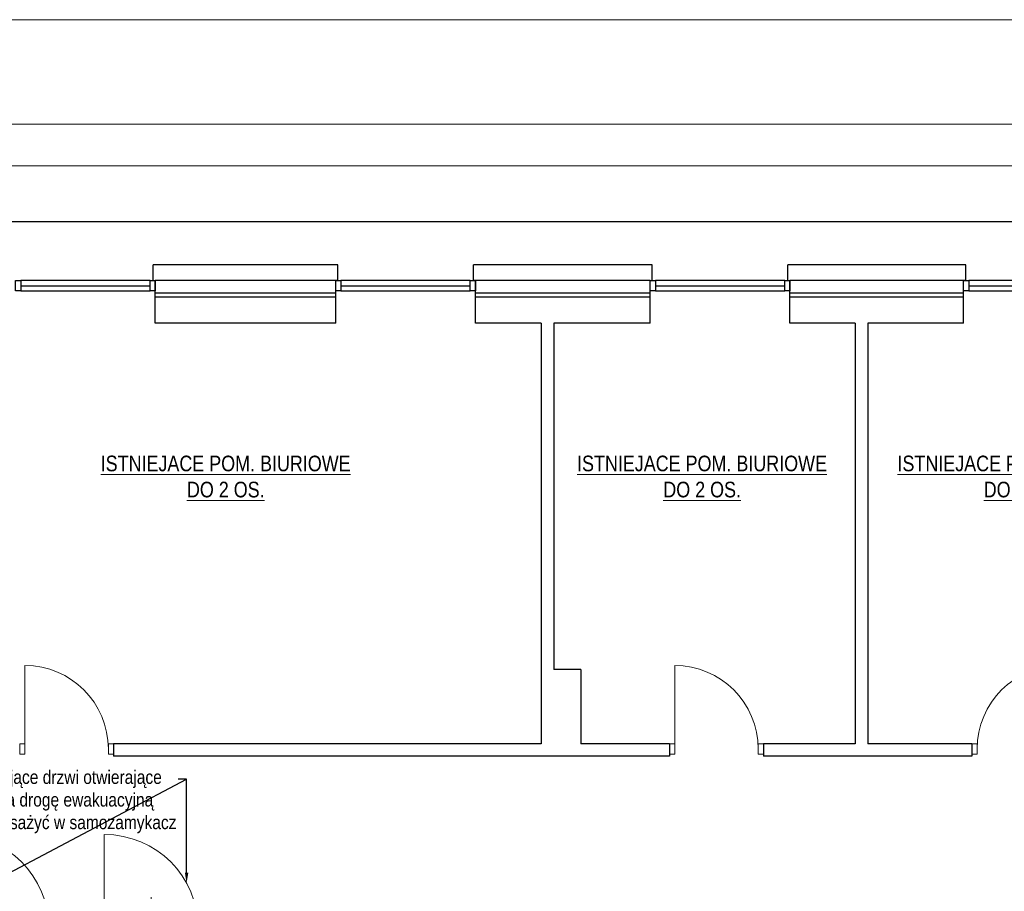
# Model space of a CAD drawing. Header units: millimetres. Extents: x 31175 to 52214, y -18116 to -5516.
# Tile 73 of 155: x 32304 to 33247, y -6351 to -5516. Entities that reach past the tile are written whole.
import ezdxf
from ezdxf import colors
from ezdxf.entities.mleader import LeaderData, LeaderLine
from ezdxf.math import Vec2, Vec3

# ---------------------------------------------------------------- set-up
doc = ezdxf.new("R2010")
doc.units = ezdxf.units.MM
doc.layers.get('Defpoints').update_dxf_attribs({"color": 6})
for name, color, linetype, lineweight in [('A-opis', 130, 'Continuous', 9), ('A-wymiar', 177, 'Continuous', 0), ('A_DRZWI-OKNA', 4, 'Continuous', 13), ('A_SCIANA_ISTN', 253, 'Continuous', 25)]:
    doc.layers.add(name, color=color, linetype=linetype, lineweight=lineweight)
doc.layers.add('r-ramka', color=7, linetype='Continuous', lineweight=0, true_color=0x727169)
doc.styles.get("Standard").update_dxf_attribs({"font": 'ARIALN.TTF'})
doc.styles.add('wymiary', font='ARIALN.TTF')
doc.dimstyles.new('anka 50', dxfattribs={"dimtxt": 10, "dimasz": 8, "dimexe": 4, "dimexo": 0.0625, "dimgap": 2, "dimtad": 1, "dimdec": 0, "dimzin": 0, "dimdsep": 46, "dimtxsty": 'Standard', "dimblk": 'OBLIQUE', "dimcen": 0.09, "dimclrt": 7, "dimadec": 0, "dimazin": 0, "dimtfac": 1, "dimtdec": 0, "dimtix": 1, "dimtofl": 0, "dimtmove": 0, "dimatfit": 3, "dimldrblk": 'OBLIQUE', "dimfxl": 4, "dimfxlon": 1, "dimtfill": 1, "dimtolj": 1, "dimtzin": 0, "dimarcsym": 0})

# ---------------------------------------------------------------- blocks, each defined once
blk = doc.blocks.new('drzwi 800')
at = {"layer": 'A_DRZWI-OKNA'}
blk.add_line((110028.2, -38030.87), (110028.2, -37950.87), dxfattribs=at)
for points in [[(110023.2, -38035.87), (110028.2, -38035.87), (110028.2, -38025.87), (110023.2, -38025.87)], [(110108.2, -38035.87), (110113.2, -38035.87), (110113.2, -38025.87), (110108.2, -38025.87)]]:
    blk.add_lwpolyline(points, close=True, dxfattribs=at)
blk.add_arc((110028.2, -38030.87), 80, 0, 90, dxfattribs=at)
blk = doc.blocks.new('drzwi 900')
at = {"layer": 'A_DRZWI-OKNA'}
for p, q in [((109811.7, -36602.2), (109901.7, -36602.2)), ((109781.7, -36647.2), (109841.7, -36647.2))]:
    blk.add_line(p, q, dxfattribs=at)
for points in [[(109806.7, -36597.2), (109806.7, -36602.2), (109816.7, -36602.2), (109816.7, -36597.2)], [(109806.7, -36692.2), (109806.7, -36697.2), (109816.7, -36697.2), (109816.7, -36692.2)]]:
    blk.add_lwpolyline(points, close=True, dxfattribs=at)
blk.add_arc((109811.7, -36602.2), 90, 270, 0, dxfattribs=at)
blk = doc.blocks.new('_OBLIQUE')
at = {"color": 0, "linetype": 'ByBlock'}
blk.add_line((-0.5, -0.5), (0.5, 0.5), dxfattribs=at)
blk = doc.blocks.new('*D714')
at = {"layer": 'A-wymiar', "color": 0, "lineweight": -2, "transparency": 16777216}
for p, q in [((31546.51, -5713.23), (31546.51, -5705.23)), ((31546.51, -5709.23), (35233.51, -5709.23)), ((35233.51, -5713.23), (35233.51, -5705.23))]:
    blk.add_line(p, q, dxfattribs=at)
at = {"layer": 'Defpoints', "color": 0, "transparency": 16777216}
for p in [(35233.51, -5709.23), (31546.51, -5750.73), (35233.51, -5750.73)]:
    blk.add_point(p, dxfattribs=at)
at = {"layer": 'A-wymiar', "color": 0, "lineweight": -2, "transparency": 16777216, "xscale": 8, "yscale": 8, "zscale": 8, "rotation": 180}
blk.add_blockref('_OBLIQUE', (31546.51, -5709.23), dxfattribs=at)
at = {"layer": 'A-wymiar', "color": 0, "lineweight": -2, "transparency": 16777216, "xscale": 8, "yscale": 8, "zscale": 8}
blk.add_blockref('_OBLIQUE', (35233.51, -5709.23), dxfattribs=at)
at = {"layer": 'A-wymiar', "color": 7, "transparency": 16777216, "insert": (33390.01, -5702.13), "char_height": 10, "attachment_point": 5, "bg_fill": 3, "box_fill_scale": 1.1, "bg_fill_color": 256, "bg_fill_true_color": 13158600, "bg_fill_transparency": 0}
blk.add_mtext('\\A1;3687', dxfattribs=at)

msp = doc.modelspace()

# ---------------------------------------------------------------- linework, layer by layer
at = {"layer": 'A_SCIANA_ISTN'}
for p, q in [((32431.51, -5765.73), (32431.51, -5750.73)), ((32608.51, -5750.73), (32431.51, -5750.73)), ((32608.51, -5765.73), (32608.51, -5750.73)), ((32910.01, -5750.73), (32738.51, -5750.73)), ((32738.51, -5765.73), (32738.51, -5750.73)), ((32910.01, -5750.73), (32738.51, -5750.73)), ((32910.01, -5765.73), (32910.01, -5750.73)), ((32910.01, -5765.73), (32910.01, -5750.73)), ((33040.01, -5765.73), (33040.01, -5750.73)), ((33210.51, -5750.73), (33040.01, -5750.73)), ((33210.51, -5765.73), (33210.51, -5750.73)), ((32433.51, -5806.73), (32433.51, -5765.73)), ((32608.51, -5765.73), (32433.51, -5765.73)), ((32606.51, -5806.73), (32606.51, -5765.73)), ((32908.01, -5765.73), (32738.51, -5765.73)), ((32908.01, -5765.73), (32738.51, -5765.73)), ((32740.51, -5806.73), (32740.51, -5765.73)), ((32908.01, -5806.73), (32908.01, -5765.73)), ((32908.01, -5806.73), (32908.01, -5765.73)), ((33042.01, -5806.73), (33042.01, -5765.73)), ((33210.51, -5765.73), (33042.01, -5765.73)), ((33208.51, -5806.73), (33208.51, -5765.73)), ((32606.51, -5777.73), (32433.51, -5777.73)), ((32606.51, -5781.73), (32433.51, -5781.73)), ((32908.01, -5777.73), (32740.51, -5777.73)), ((32908.01, -5777.73), (32740.51, -5777.73)), ((32908.01, -5781.73), (32740.51, -5781.73)), ((32908.01, -5781.73), (32740.51, -5781.73)), ((33208.51, -5777.73), (33042.01, -5777.73)), ((33208.51, -5781.73), (33042.01, -5781.73)), ((32606.51, -5806.73), (32433.51, -5806.73)), ((32803.51, -5806.73), (32740.51, -5806.73)), ((32803.51, -5806.73), (32740.51, -5806.73)), ((32803.51, -5806.73), (32803.51, -6209.73)), ((32803.51, -5806.73), (32803.51, -6209.73)), ((32908.01, -5806.73), (32815.51, -5806.73)), ((32815.51, -5806.73), (32815.51, -6138.73)), ((32908.01, -5806.73), (32815.51, -5806.73)), ((32815.51, -5806.73), (32815.51, -6138.73)), ((33104.51, -5806.73), (33042.01, -5806.73)), ((33104.51, -5806.73), (33104.51, -6209.73)), ((33116.51, -5806.73), (33116.51, -6209.73)), ((33208.51, -5806.73), (33116.51, -5806.73)), ((32841.51, -6138.73), (32815.51, -6138.73)), ((32841.51, -6138.73), (32815.51, -6138.73)), ((32841.51, -6138.73), (32841.51, -6209.73)), ((32841.51, -6138.73), (32841.51, -6209.73)), ((32803.51, -6209.73), (32393.51, -6209.73)), ((32393.51, -6209.73), (32393.51, -6221.73)), ((32803.51, -6209.73), (32393.51, -6209.73)), ((32926.51, -6209.73), (32841.51, -6209.73)), ((32926.51, -6209.73), (32926.51, -6221.73)), ((33016.51, -6209.73), (33016.51, -6221.73)), ((33104.51, -6209.73), (33016.51, -6209.73)), ((33216.51, -6209.73), (33116.51, -6209.73)), ((33216.51, -6209.73), (33216.51, -6221.73)), ((32926.51, -6221.73), (32393.51, -6221.73)), ((33216.51, -6221.73), (33016.51, -6221.73))]:
    msp.add_line(p, q, dxfattribs=at)
at = {"layer": 'A_SCIANA_ISTN', "color": 4}
for p, q in [((32304.51, -5770.73), (32428.51, -5770.73)), ((32611.51, -5770.73), (32735.51, -5770.73)), ((32913.01, -5770.73), (33037.01, -5770.73)), ((33213.51, -5770.73), (33337.51, -5770.73))]:
    msp.add_line(p, q, dxfattribs=at)
for points in [[(32299.51, -5765.73), (32304.51, -5765.73), (32304.51, -5775.73), (32299.51, -5775.73)], [(32304.51, -5775.73), (32428.51, -5775.73), (32428.51, -5765.73), (32304.51, -5765.73)], [(32428.51, -5765.73), (32433.51, -5765.73), (32433.51, -5775.73), (32428.51, -5775.73)], [(32606.51, -5765.73), (32611.51, -5765.73), (32611.51, -5775.73), (32606.51, -5775.73)], [(32611.51, -5775.73), (32735.51, -5775.73), (32735.51, -5765.73), (32611.51, -5765.73)], [(32735.51, -5765.73), (32740.51, -5765.73), (32740.51, -5775.73), (32735.51, -5775.73)], [(32908.01, -5765.73), (32913.01, -5765.73), (32913.01, -5775.73), (32908.01, -5775.73)], [(32908.01, -5765.73), (32913.01, -5765.73), (32913.01, -5775.73), (32908.01, -5775.73)], [(32913.01, -5775.73), (33037.01, -5775.73), (33037.01, -5765.73), (32913.01, -5765.73)], [(33037.01, -5765.73), (33042.01, -5765.73), (33042.01, -5775.73), (33037.01, -5775.73)], [(33208.51, -5765.73), (33213.51, -5765.73), (33213.51, -5775.73), (33208.51, -5775.73)], [(33213.51, -5775.73), (33337.51, -5775.73), (33337.51, -5765.73), (33213.51, -5765.73)]]:
    msp.add_lwpolyline(points, close=True, dxfattribs=at)
at = {"layer": 'r-ramka'}
msp.add_lwpolyline([(37115.12, -5515.73), (31175.12, -5515.73), (31175.12, -9715.73), (37115.12, -9715.73), (37115.12, -5515.73)], dxfattribs=at)
for points in [[(37015.12, -5615.73), (37015.12, -9615.73), (31413.93, -9615.73), (31413.93, -5615.73)], [(36975.12, -5655.73), (36975.12, -9575.73), (31453.93, -9575.73), (31453.93, -5655.73)]]:
    msp.add_lwpolyline(points, close=True, dxfattribs=at)

# ---------------------------------------------------------------- block references
at = {"layer": 'A_SCIANA_ISTN'}
for p in [(-77719.68, 31816.14), (-77096.68, 31816.14)]:
    msp.add_blockref('drzwi 800', p, dxfattribs=at)
at = {"layer": 'A_SCIANA_ISTN', "xscale": -1}
msp.add_blockref('drzwi 800', (143329.71, 31816.14), dxfattribs=at)
at = {"layer": 'A_SCIANA_ISTN', "rotation": 90}
for p in [(-4360.69, -116198.43), (-4217.58, -116198.43)]:
    msp.add_blockref('drzwi 900', p, dxfattribs=at)

# ---------------------------------------------------------------- texts
at = {"layer": 'A-opis', "color": 156, "true_color": 0x0f468a, "char_height": 15, "attachment_point": 1, "style": 'wymiary'}
for s, insert in [('\\pi61.663;{\\LPOM. BIUROWE\\P\\pi104.94;2 OS.\\P\\pi92.415;}22,64 m²', (31922.95, -5870.3)), ('\\pi7.3978;{\\LISTNIEJACE POM. BIURIOWE\\P\\pi90.072;DO 2 OS.}', (32373.78, -5933.61)), ('\\pi7.3978;{\\LISTNIEJACE POM. BIURIOWE\\P\\pi90.072;DO 2 OS.}', (32830.48, -5933.61)), ('\\pi7.3978;{\\LISTNIEJACE POM. BIURIOWE\\P\\pi90.072;DO 2 OS.}', (33137.67, -5933.61))]:
    msp.add_mtext_dynamic_manual_height_columns(s, width=251.8795, gutter_width=12.5, heights=[0], dxfattribs=dict(at, insert=insert))

# ---------------------------------------------------------------- leaders
at = {"layer": 'A-opis'}
ml = msp.add_multileader_mtext('Standard', dxfattribs=at)
ml.set_content('istniejące drzwi otwierające\\Psię na drogę ewakuacyjną\\Pwyposażyć w samozamykacz', color=256)
ml.set_leader_properties()
ml.build(insert=Vec2(0, 0))
ml.multileader.update_dxf_attribs({"arrow_head_size": 10})
ctx = ml.context
ctx.base_point, ctx.char_height, ctx.arrow_head_size, ctx.plane_origin = Vec3(32257.36, -6243.71), 13, 10, Vec3(32750.24, -6039.06)
notes = []
notes.append((ctx, [(0, (1, 1, 0), (32463.53, -6243.71), (-1, 0), 8, [(0, [(32249.36, -6356.73)], 0, []), (2, [(32463.53, -6343.44)], 0, [])])]))
ctx.mtext.insert, ctx.mtext.flow_direction = Vec3(32259.36, -6235.3), 5
for ctx, leaders in notes:
    for number, flags, end, landing, length, lines in leaders:
        leader = LeaderData()
        leader.index, (leader.has_last_leader_line, leader.has_dogleg_vector, leader.attachment_direction) = number, flags
        leader.last_leader_point, leader.dogleg_vector, leader.dogleg_length = Vec3(end), Vec3(landing), length
        for number, points, colour, breaks in lines:
            line = LeaderLine()
            line.index, line.vertices, line.color, line.breaks = number, Vec3.list(points), colors.encode_raw_color(colour), breaks
            leader.lines.append(line)
        ctx.leaders.append(leader)

# ---------------------------------------------------------------- next in the draw order: dimensions: what is measured, and where the dimension line sits
at = {"layer": 'A-wymiar'}
dim = msp.add_aligned_dim(p1=(31546.51, -5750.73), p2=(35233.51, -5750.73), distance=41.5, dimstyle='anka 50', dxfattribs=at)
dim.commit()
dim.dimension.update_dxf_attribs({"geometry": '*D714', "text_midpoint": (33390.01, -5702.13)})

doc.saveas('drawing.dxf')
